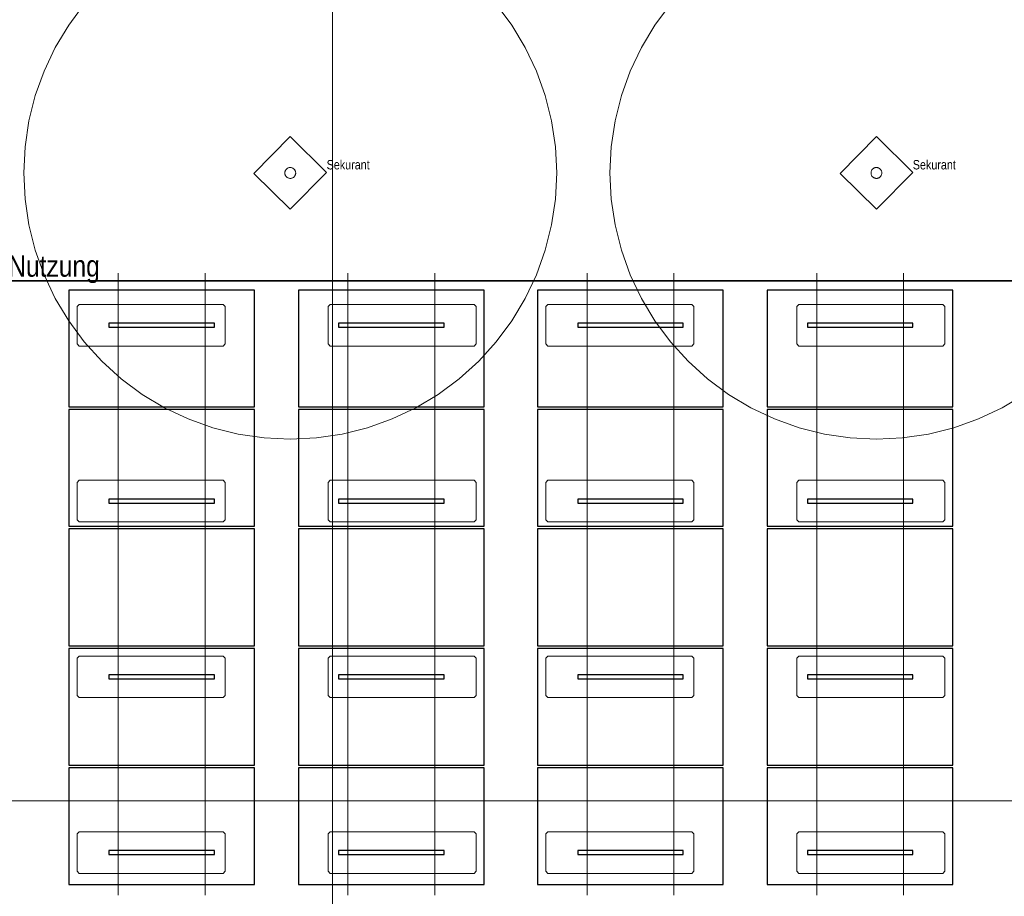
# Model space of a CAD drawing. Extents: x -620 to 300, y 62 to 1112.
# Tile 13 of 45: x -349 to -164, y 592 to 756. Entities that reach past the tile are written whole.
import ezdxf
from ezdxf.lldxf.tags import DXFTag

# ---------------------------------------------------------------- set-up
doc = ezdxf.new("R2010")
doc.units = 0
doc.layers.get('0').update_dxf_attribs({"lineweight": 13})
for name, color, linetype, lineweight in [('30 -36 Dächer- 9 Sonstiges zur KG360', 7, 'grob-A06DNCB3MF', 9), ('3_Solarbase', 7, 'Continuous', 25), ('70 -71 Achsen- 1 Gebäudeachsen', 7, 'STRICHPUNKT2-A06DNCB4MF', 18), ('E_PV_Aufstellzone', 7, 'grob', 35), ('Keine', 7, 'Continuous', 9)]:
    doc.layers.add(name, color=color, linetype=linetype, lineweight=lineweight)
doc.layers.add('E_ST_Tragsystem', color=7, linetype='Continuous', lineweight=18, true_color=0x006666)
doc.layers.add('Modules', color=7, linetype='Continuous', lineweight=25, true_color=0xffa500)
doc.styles.get("Standard").update_dxf_attribs({"font": 'ARIALN.TTF'})
tags = doc.linetypes.add('grob', pattern=[14, 3, -8, 3]).pattern_tags.tags
tags[8:9] = [DXFTag(74, 4), DXFTag(75, 0), DXFTag(340, '0'), DXFTag(46, 0.0), DXFTag(50, 0.0), DXFTag(44, 0.0), DXFTag(45, 0.0)]
tags[6:7] = [DXFTag(74, 4), DXFTag(75, 0), DXFTag(340, '0'), DXFTag(46, 0.0), DXFTag(50, 0.0), DXFTag(44, 0.0), DXFTag(45, 0.0)]
tags[4:5] = [DXFTag(74, 4), DXFTag(75, 0), DXFTag(340, '0'), DXFTag(46, 0.0), DXFTag(50, 0.0), DXFTag(44, 0.0), DXFTag(45, 0.0)]
tags = doc.linetypes.add('grob-A06DNCB3MF', pattern=[14, 3, -8, 3]).pattern_tags.tags
tags[8:9] = [DXFTag(74, 4), DXFTag(75, 0), DXFTag(340, '0'), DXFTag(46, 0.0), DXFTag(50, 0.0), DXFTag(44, 0.0), DXFTag(45, 0.0)]
tags[6:7] = [DXFTag(74, 4), DXFTag(75, 0), DXFTag(340, '0'), DXFTag(46, 0.0), DXFTag(50, 0.0), DXFTag(44, 0.0), DXFTag(45, 0.0)]
tags[4:5] = [DXFTag(74, 4), DXFTag(75, 0), DXFTag(340, '0'), DXFTag(46, 0.0), DXFTag(50, 0.0), DXFTag(44, 0.0), DXFTag(45, 0.0)]
tags = doc.linetypes.add('STRICHPUNKT2-A06DNCB4MF', pattern=[12.7, 6.35, -3.175, 0, -3.175]).pattern_tags.tags
tags[10:11] = [DXFTag(74, 4), DXFTag(75, 0), DXFTag(340, '0'), DXFTag(46, 0.0), DXFTag(50, 0.0), DXFTag(44, 0.0), DXFTag(45, 0.0)]
tags[8:9] = [DXFTag(74, 4), DXFTag(75, 0), DXFTag(340, '0'), DXFTag(46, 0.0), DXFTag(50, 0.0), DXFTag(44, 0.0), DXFTag(45, 0.0)]
tags[6:7] = [DXFTag(74, 4), DXFTag(75, 0), DXFTag(340, '0'), DXFTag(46, 0.0), DXFTag(50, 0.0), DXFTag(44, 0.0), DXFTag(45, 0.0)]
tags[4:5] = [DXFTag(74, 4), DXFTag(75, 0), DXFTag(340, '0'), DXFTag(46, 0.0), DXFTag(50, 0.0), DXFTag(44, 0.0), DXFTag(45, 0.0)]

# ---------------------------------------------------------------- blocks, each defined once
blk = doc.blocks.new('Referenz-A06DNCB5MF')
at = {"layer": '30 -36 Dächer- 9 Sonstiges zur KG360', "color": 0, "linetype": 'grob-A06DNCB3MF', "lineweight": 5, "ltscale": 0.13}
for p, q in [((-340.05, 755.13), (-337.13, 759.07)), ((-259.83, 759.07), (-256.9, 755.13)), ((-230.05, 755.13), (-227.13, 759.07)), ((-342.57, 750.92), (-340.05, 755.13)), ((-256.9, 755.13), (-254.38, 750.92)), ((-232.57, 750.92), (-230.05, 755.13)), ((-344.67, 746.49), (-342.57, 750.92)), ((-254.38, 750.92), (-252.28, 746.49)), ((-234.67, 746.49), (-232.57, 750.92)), ((-346.32, 741.87), (-344.67, 746.49)), ((-252.28, 746.49), (-250.63, 741.87)), ((-236.32, 741.87), (-234.67, 746.49)), ((-347.52, 737.11), (-346.32, 741.87)), ((-250.63, 741.87), (-249.44, 737.11)), ((-237.52, 737.11), (-236.32, 741.87)), ((-348.24, 732.25), (-347.52, 737.11)), ((-249.44, 737.11), (-248.72, 732.25)), ((-238.24, 732.25), (-237.52, 737.11)), ((-348.48, 727.35), (-348.24, 732.25)), ((-248.72, 732.25), (-248.48, 727.35)), ((-238.48, 727.35), (-238.24, 732.25)), ((-348.24, 722.45), (-348.48, 727.35)), ((-248.48, 727.35), (-248.72, 722.45)), ((-238.24, 722.45), (-238.48, 727.35)), ((-347.52, 717.6), (-348.24, 722.45)), ((-248.72, 722.45), (-249.44, 717.6)), ((-237.52, 717.6), (-238.24, 722.45)), ((-346.32, 712.84), (-347.52, 717.6)), ((-249.44, 717.6), (-250.63, 712.84)), ((-236.32, 712.84), (-237.52, 717.6)), ((-344.67, 708.22), (-346.32, 712.84)), ((-250.63, 712.84), (-252.28, 708.22)), ((-234.67, 708.22), (-236.32, 712.84)), ((-342.57, 703.78), (-344.67, 708.22)), ((-252.28, 708.22), (-254.38, 703.78)), ((-232.57, 703.78), (-234.67, 708.22)), ((-340.05, 699.57), (-342.57, 703.78)), ((-254.38, 703.78), (-256.9, 699.57)), ((-230.05, 699.57), (-232.57, 703.78)), ((-337.13, 695.63), (-340.05, 699.57)), ((-256.9, 699.57), (-259.83, 695.63)), ((-227.13, 695.63), (-230.05, 699.57)), ((-333.83, 692), (-337.13, 695.63)), ((-259.83, 695.63), (-263.12, 692)), ((-223.83, 692), (-227.13, 695.63)), ((-330.2, 688.7), (-333.83, 692)), ((-263.12, 692), (-266.76, 688.7)), ((-220.2, 688.7), (-223.83, 692)), ((-326.26, 685.78), (-330.2, 688.7)), ((-266.76, 688.7), (-270.7, 685.78)), ((-216.26, 685.78), (-220.2, 688.7)), ((-322.05, 683.26), (-326.26, 685.78)), ((-270.7, 685.78), (-274.91, 683.26)), ((-212.05, 683.26), (-216.26, 685.78)), ((-160.7, 685.78), (-164.91, 683.26)), ((-317.61, 681.16), (-322.05, 683.26)), ((-274.91, 683.26), (-279.34, 681.16)), ((-207.61, 681.16), (-212.05, 683.26)), ((-164.91, 683.26), (-169.34, 681.16)), ((-312.99, 679.51), (-317.61, 681.16)), ((-279.34, 681.16), (-283.96, 679.51)), ((-202.99, 679.51), (-207.61, 681.16)), ((-169.34, 681.16), (-173.96, 679.51)), ((-308.23, 678.31), (-312.99, 679.51)), ((-303.38, 677.59), (-308.23, 678.31)), ((-288.72, 678.31), (-293.58, 677.59)), ((-283.96, 679.51), (-288.72, 678.31)), ((-198.23, 678.31), (-202.99, 679.51)), ((-193.38, 677.59), (-198.23, 678.31)), ((-178.72, 678.31), (-183.58, 677.59)), ((-173.96, 679.51), (-178.72, 678.31)), ((-298.48, 677.35), (-303.38, 677.59)), ((-293.58, 677.59), (-298.48, 677.35)), ((-188.48, 677.35), (-193.38, 677.59)), ((-183.58, 677.59), (-188.48, 677.35))]:
    blk.add_line(p, q, dxfattribs=at)
at = {"layer": '30 -36 Dächer- 9 Sonstiges zur KG360', "color": 0, "linetype": 'grob-A06DNCB3MF', "ltscale": 0.13}
for p, q in [((-305.3, 727.27), (-298.48, 734.18)), ((-298.48, 734.18), (-291.65, 727.44)), ((-195.3, 727.27), (-188.48, 734.18)), ((-188.48, 734.18), (-181.65, 727.44)), ((-298.48, 720.53), (-305.3, 727.27)), ((-291.65, 727.44), (-298.48, 720.53)), ((-188.48, 720.53), (-195.3, 727.27)), ((-181.65, 727.44), (-188.48, 720.53))]:
    blk.add_line(p, q, dxfattribs=at)
at = {"layer": '30 -36 Dächer- 9 Sonstiges zur KG360', "color": 0, "linetype": 'Continuous', "ltscale": 0.13}
for p, q in [((-299.27, 727.99), (-299.2, 728.06)), ((-299.2, 728.06), (-299.13, 728.13)), ((-299.13, 728.13), (-299.05, 728.19)), ((-299.05, 728.19), (-298.97, 728.24)), ((-298.97, 728.24), (-298.88, 728.29)), ((-298.88, 728.29), (-298.78, 728.32)), ((-298.78, 728.32), (-298.69, 728.35)), ((-298.69, 728.35), (-298.59, 728.36)), ((-298.59, 728.36), (-298.49, 728.37)), ((-298.49, 728.37), (-298.39, 728.37)), ((-298.39, 728.37), (-298.29, 728.35)), ((-298.29, 728.35), (-298.19, 728.33)), ((-298.19, 728.33), (-298.1, 728.3)), ((-298.1, 728.3), (-298.01, 728.26)), ((-298.01, 728.26), (-297.92, 728.21)), ((-297.92, 728.21), (-297.84, 728.15)), ((-297.84, 728.15), (-297.77, 728.08)), ((-297.77, 728.08), (-297.7, 728.01)), ((-189.27, 727.99), (-189.2, 728.06)), ((-189.2, 728.06), (-189.13, 728.13)), ((-189.13, 728.13), (-189.05, 728.19)), ((-189.05, 728.19), (-188.97, 728.24)), ((-188.97, 728.24), (-188.88, 728.29)), ((-188.88, 728.29), (-188.78, 728.32)), ((-188.78, 728.32), (-188.69, 728.35)), ((-188.69, 728.35), (-188.59, 728.36)), ((-188.59, 728.36), (-188.49, 728.37)), ((-188.49, 728.37), (-188.39, 728.37)), ((-188.39, 728.37), (-188.29, 728.35)), ((-188.29, 728.35), (-188.19, 728.33)), ((-188.19, 728.33), (-188.1, 728.3)), ((-188.1, 728.3), (-188.01, 728.26)), ((-188.01, 728.26), (-187.92, 728.21)), ((-187.92, 728.21), (-187.84, 728.15)), ((-187.84, 728.15), (-187.77, 728.08)), ((-187.77, 728.08), (-187.7, 728.01)), ((-299.49, 727.44), (-299.48, 727.54)), ((-299.49, 727.34), (-299.49, 727.44)), ((-299.49, 727.24), (-299.49, 727.34)), ((-299.47, 727.14), (-299.49, 727.24)), ((-299.48, 727.54), (-299.45, 727.64)), ((-299.45, 727.05), (-299.47, 727.14)), ((-299.45, 727.64), (-299.42, 727.73)), ((-299.41, 726.95), (-299.45, 727.05)), ((-299.42, 727.73), (-299.38, 727.82)), ((-299.37, 726.86), (-299.41, 726.95)), ((-299.38, 727.82), (-299.33, 727.91)), ((-299.31, 726.78), (-299.37, 726.86)), ((-299.33, 727.91), (-299.27, 727.99)), ((-299.25, 726.7), (-299.31, 726.78)), ((-299.19, 726.63), (-299.25, 726.7)), ((-299.11, 726.56), (-299.19, 726.63)), ((-299.03, 726.5), (-299.11, 726.56)), ((-298.94, 726.45), (-299.03, 726.5)), ((-298.85, 726.41), (-298.94, 726.45)), ((-298.76, 726.38), (-298.85, 726.41)), ((-298.66, 726.35), (-298.76, 726.38)), ((-298.56, 726.34), (-298.66, 726.35)), ((-298.46, 726.34), (-298.56, 726.34)), ((-298.36, 726.34), (-298.46, 726.34)), ((-298.27, 726.36), (-298.36, 726.34)), ((-298.17, 726.38), (-298.27, 726.36)), ((-298.08, 726.42), (-298.17, 726.38)), ((-297.99, 726.46), (-298.08, 726.42)), ((-297.9, 726.52), (-297.99, 726.46)), ((-297.82, 726.58), (-297.9, 726.52)), ((-297.75, 726.64), (-297.82, 726.58)), ((-297.68, 726.72), (-297.75, 726.64)), ((-297.7, 728.01), (-297.64, 727.93)), ((-297.62, 726.8), (-297.68, 726.72)), ((-297.64, 727.93), (-297.59, 727.84)), ((-297.57, 726.89), (-297.62, 726.8)), ((-297.59, 727.84), (-297.54, 727.75)), ((-297.53, 726.98), (-297.57, 726.89)), ((-297.54, 727.75), (-297.51, 727.66)), ((-297.5, 727.07), (-297.53, 726.98)), ((-297.51, 727.66), (-297.48, 727.56)), ((-297.48, 727.17), (-297.5, 727.07)), ((-297.48, 727.56), (-297.47, 727.47)), ((-297.46, 727.27), (-297.48, 727.17)), ((-297.47, 727.47), (-297.46, 727.37)), ((-297.46, 727.37), (-297.46, 727.27)), ((-189.49, 727.44), (-189.48, 727.54)), ((-189.49, 727.34), (-189.49, 727.44)), ((-189.49, 727.24), (-189.49, 727.34)), ((-189.47, 727.14), (-189.49, 727.24)), ((-189.48, 727.54), (-189.45, 727.64)), ((-189.45, 727.05), (-189.47, 727.14)), ((-189.45, 727.64), (-189.42, 727.73)), ((-189.41, 726.95), (-189.45, 727.05)), ((-189.42, 727.73), (-189.38, 727.82)), ((-189.37, 726.86), (-189.41, 726.95)), ((-189.38, 727.82), (-189.33, 727.91)), ((-189.31, 726.78), (-189.37, 726.86)), ((-189.33, 727.91), (-189.27, 727.99)), ((-189.25, 726.7), (-189.31, 726.78)), ((-189.19, 726.63), (-189.25, 726.7)), ((-189.11, 726.56), (-189.19, 726.63)), ((-189.03, 726.5), (-189.11, 726.56)), ((-188.94, 726.45), (-189.03, 726.5)), ((-188.85, 726.41), (-188.94, 726.45)), ((-188.76, 726.38), (-188.85, 726.41)), ((-188.66, 726.35), (-188.76, 726.38)), ((-188.56, 726.34), (-188.66, 726.35)), ((-188.46, 726.34), (-188.56, 726.34)), ((-188.36, 726.34), (-188.46, 726.34)), ((-188.27, 726.36), (-188.36, 726.34)), ((-188.17, 726.38), (-188.27, 726.36)), ((-188.08, 726.42), (-188.17, 726.38)), ((-187.99, 726.46), (-188.08, 726.42)), ((-187.9, 726.52), (-187.99, 726.46)), ((-187.82, 726.58), (-187.9, 726.52)), ((-187.75, 726.64), (-187.82, 726.58)), ((-187.68, 726.72), (-187.75, 726.64)), ((-187.7, 728.01), (-187.64, 727.93)), ((-187.62, 726.8), (-187.68, 726.72)), ((-187.64, 727.93), (-187.59, 727.84)), ((-187.57, 726.89), (-187.62, 726.8)), ((-187.59, 727.84), (-187.54, 727.75)), ((-187.53, 726.98), (-187.57, 726.89)), ((-187.54, 727.75), (-187.51, 727.66)), ((-187.5, 727.07), (-187.53, 726.98)), ((-187.51, 727.66), (-187.48, 727.56)), ((-187.48, 727.17), (-187.5, 727.07)), ((-187.48, 727.56), (-187.47, 727.47)), ((-187.46, 727.27), (-187.48, 727.17)), ((-187.47, 727.47), (-187.46, 727.37)), ((-187.46, 727.37), (-187.46, 727.27))]:
    blk.add_line(p, q, dxfattribs=at)
at = {"layer": '70 -71 Achsen- 1 Gebäudeachsen', "color": 0, "linetype": 'STRICHPUNKT2-A06DNCB4MF', "ltscale": 0.18}
for p, q in [((-290.58, 1084.39), (-290.58, 84.95)), ((-538.63, 609.45), (76.59, 609.45))]:
    blk.add_line(p, q, dxfattribs=at)
at = {"layer": '30 -36 Dächer- 9 Sonstiges zur KG360', "color": 0, "linetype": 'grob-A06DNCB3MF', "ltscale": 0.13, "char_height": 1.7621, "attachment_point": 1}
for insert in [(-291.65, 729.78), (-181.65, 729.78)]:
    blk.add_mtext('{\\fArial Narrow;Sekurant}', dxfattribs=dict(at, insert=insert))
at = {"layer": 'Keine', "color": 0, "linetype": 'Continuous', "ltscale": 0.13, "insert": (-394.48, 711.9), "char_height": 4.0275, "attachment_point": 1}
blk.add_mtext('{\\fArial Narrow;Aufstellfläche für PV-Nutzung}', dxfattribs=at)
blk = doc.blocks.new('Blockreferenz-A06DNCC5MF')
at = {"layer": '3_Solarbase', "color": 0}
for p, q in [((-312.7, 699.13), (-332.5, 699.13)), ((-332.5, 699.13), (-332.5, 698.37)), ((-312.7, 698.37), (-312.7, 699.13)), ((-332.5, 698.37), (-312.7, 698.37))]:
    blk.add_line(p, q, dxfattribs=at)
blk = doc.blocks.new('Blockreferenz-A06DNCC7MF')
at = {"layer": '3_Solarbase', "color": 0}
for p, q in [((-269.6, 600.13), (-289.4, 600.13)), ((-289.4, 600.13), (-289.4, 599.37)), ((-289.4, 599.37), (-269.6, 599.37)), ((-269.6, 599.37), (-269.6, 600.13))]:
    blk.add_line(p, q, dxfattribs=at)
blk = doc.blocks.new('Blockreferenz-A06DNCC9MF')
at = {"layer": 'Modules'}
for p, q in [((-174.11, 638.09), (-208.97, 638.09)), ((-208.97, 638.09), (-208.97, 616.17)), ((-174.11, 616.17), (-174.11, 638.09)), ((-208.97, 616.17), (-174.11, 616.17))]:
    blk.add_line(p, q, dxfattribs=at)
blk = doc.blocks.new('Blockreferenz-A06DNCCBMF')
at = {"color": 96, "lineweight": -2, "true_color": 0x008000}
for p, q in [((-203.43, 702.25), (-203.03, 702.65)), ((-203.43, 695.25), (-203.43, 702.25)), ((-203.03, 702.65), (-176.03, 702.65)), ((-176.03, 702.65), (-175.63, 702.25)), ((-175.63, 702.25), (-175.63, 695.25)), ((-203.03, 694.85), (-203.43, 695.25)), ((-176.03, 694.85), (-203.03, 694.85)), ((-175.63, 695.25), (-176.03, 694.85))]:
    blk.add_line(p, q, dxfattribs=at)
blk = doc.blocks.new('Blockreferenz-A06DNCCHMF')
at = {"color": 96, "lineweight": -2, "true_color": 0x008000}
for p, q in [((-250.53, 636.25), (-250.13, 636.65)), ((-250.53, 629.25), (-250.53, 636.25)), ((-250.13, 636.65), (-223.13, 636.65)), ((-223.13, 636.65), (-222.73, 636.25)), ((-222.73, 636.25), (-222.73, 629.25)), ((-250.13, 628.85), (-250.53, 629.25)), ((-223.13, 628.85), (-250.13, 628.85)), ((-222.73, 629.25), (-223.13, 628.85))]:
    blk.add_line(p, q, dxfattribs=at)
blk = doc.blocks.new('Blockreferenz-A06DNCCJMF')
at = {"layer": 'Modules'}
for p, q in [((-217.21, 615.67), (-252.07, 615.67)), ((-252.07, 615.67), (-252.07, 593.75)), ((-217.21, 593.75), (-217.21, 615.67)), ((-252.07, 593.75), (-217.21, 593.75))]:
    blk.add_line(p, q, dxfattribs=at)
blk = doc.blocks.new('Blockreferenz-A06DNCCNMF')
at = {"layer": '3_Solarbase', "color": 0}
for p, q in [((-181.64, 600.13), (-201.44, 600.13)), ((-201.44, 600.13), (-201.44, 599.37)), ((-201.44, 599.37), (-181.64, 599.37)), ((-181.64, 599.37), (-181.64, 600.13))]:
    blk.add_line(p, q, dxfattribs=at)
blk = doc.blocks.new('Blockreferenz-A06DNCCPMF')
at = {"layer": 'Modules'}
for p, q in [((-262.07, 682.93), (-296.93, 682.93)), ((-296.93, 682.93), (-296.93, 661.01)), ((-262.07, 661.01), (-262.07, 682.93)), ((-296.93, 661.01), (-262.07, 661.01))]:
    blk.add_line(p, q, dxfattribs=at)
blk = doc.blocks.new('Blockreferenz-A06DNCCVMF')
at = {"layer": '3_Solarbase', "color": 0}
for p, q in [((-269.6, 600.13), (-289.4, 600.13)), ((-289.4, 600.13), (-289.4, 599.37)), ((-289.4, 599.37), (-269.6, 599.37)), ((-269.6, 599.37), (-269.6, 600.13))]:
    blk.add_line(p, q, dxfattribs=at)
blk = doc.blocks.new('Blockreferenz-A06DNCCXMF')
at = {"layer": '3_Solarbase', "color": 0}
for p, q in [((-269.6, 633.13), (-289.4, 633.13)), ((-289.4, 633.13), (-289.4, 632.37)), ((-289.4, 632.37), (-269.6, 632.37)), ((-269.6, 632.37), (-269.6, 633.13))]:
    blk.add_line(p, q, dxfattribs=at)
blk = doc.blocks.new('Blockreferenz-A06DNCCZMF')
at = {"layer": 'Modules'}
for p, q in [((-217.21, 638.09), (-252.07, 638.09)), ((-252.07, 638.09), (-252.07, 616.17)), ((-217.21, 616.17), (-217.21, 638.09)), ((-252.07, 616.17), (-217.21, 616.17))]:
    blk.add_line(p, q, dxfattribs=at)
blk = doc.blocks.new('Blockreferenz-A06DNCD9MF')
at = {"layer": 'Modules'}
for p, q in [((-305.17, 660.51), (-340.03, 660.51)), ((-340.03, 660.51), (-340.03, 638.59)), ((-305.17, 638.59), (-305.17, 660.51)), ((-340.03, 638.59), (-305.17, 638.59))]:
    blk.add_line(p, q, dxfattribs=at)
blk = doc.blocks.new('Blockreferenz-A06DNCDBMF')
at = {"color": 96, "lineweight": -2, "true_color": 0x008000}
for p, q in [((-250.53, 702.25), (-250.13, 702.65)), ((-250.53, 695.25), (-250.53, 702.25)), ((-250.13, 702.65), (-223.13, 702.65)), ((-223.13, 702.65), (-222.73, 702.25)), ((-222.73, 702.25), (-222.73, 695.25)), ((-250.13, 694.85), (-250.53, 695.25)), ((-223.13, 694.85), (-250.13, 694.85)), ((-222.73, 695.25), (-223.13, 694.85))]:
    blk.add_line(p, q, dxfattribs=at)
blk = doc.blocks.new('Blockreferenz-A06DNCDFMF')
at = {"layer": '3_Solarbase', "color": 0}
for p, q in [((-181.64, 633.13), (-201.44, 633.13)), ((-201.44, 633.13), (-201.44, 632.37)), ((-201.44, 632.37), (-181.64, 632.37)), ((-181.64, 632.37), (-181.64, 633.13))]:
    blk.add_line(p, q, dxfattribs=at)
blk = doc.blocks.new('Blockreferenz-A06DNCDHMF')
at = {"layer": 'Modules'}
for p, q in [((-262.07, 615.67), (-296.93, 615.67)), ((-296.93, 615.67), (-296.93, 593.75)), ((-262.07, 593.75), (-262.07, 615.67)), ((-296.93, 593.75), (-262.07, 593.75))]:
    blk.add_line(p, q, dxfattribs=at)
blk = doc.blocks.new('Blockreferenz-A06DNCDJMF')
at = {"color": 96, "lineweight": -2, "true_color": 0x008000}
for p, q in [((-338.49, 636.25), (-338.09, 636.65)), ((-338.49, 629.25), (-338.49, 636.25)), ((-338.09, 636.65), (-311.09, 636.65)), ((-311.09, 636.65), (-310.69, 636.25)), ((-310.69, 636.25), (-310.69, 629.25)), ((-338.09, 628.85), (-338.49, 629.25)), ((-311.09, 628.85), (-338.09, 628.85)), ((-310.69, 629.25), (-311.09, 628.85))]:
    blk.add_line(p, q, dxfattribs=at)
blk = doc.blocks.new('Blockreferenz-A06DNCDLMF')
at = {"layer": '3_Solarbase', "color": 0}
for p, q in [((-181.64, 666.13), (-201.44, 666.13)), ((-201.44, 666.13), (-201.44, 665.37)), ((-201.44, 665.37), (-181.64, 665.37)), ((-181.64, 665.37), (-181.64, 666.13))]:
    blk.add_line(p, q, dxfattribs=at)
blk = doc.blocks.new('Blockreferenz-A06DNCDNMF')
at = {"layer": '3_Solarbase', "color": 0}
for p, q in [((-269.6, 633.13), (-289.4, 633.13)), ((-289.4, 633.13), (-289.4, 632.37)), ((-289.4, 632.37), (-269.6, 632.37)), ((-269.6, 632.37), (-269.6, 633.13))]:
    blk.add_line(p, q, dxfattribs=at)
blk = doc.blocks.new('Blockreferenz-A06DNCDPMF')
at = {"layer": '3_Solarbase', "color": 0}
for p, q in [((-269.6, 666.13), (-289.4, 666.13)), ((-289.4, 666.13), (-289.4, 665.37)), ((-289.4, 665.37), (-269.6, 665.37)), ((-269.6, 665.37), (-269.6, 666.13))]:
    blk.add_line(p, q, dxfattribs=at)
blk = doc.blocks.new('Blockreferenz-A06DNCDZMF')
at = {"layer": '3_Solarbase', "color": 0}
for p, q in [((-224.74, 666.13), (-244.54, 666.13)), ((-244.54, 666.13), (-244.54, 665.37)), ((-244.54, 665.37), (-224.74, 665.37)), ((-224.74, 665.37), (-224.74, 666.13))]:
    blk.add_line(p, q, dxfattribs=at)
blk = doc.blocks.new('Blockreferenz-A06DNCE1MF')
at = {"color": 96, "lineweight": -2, "true_color": 0x008000}
for p, q in [((-291.39, 702.25), (-290.99, 702.65)), ((-291.39, 695.25), (-291.39, 702.25)), ((-290.99, 702.65), (-263.99, 702.65)), ((-263.99, 702.65), (-263.59, 702.25)), ((-263.59, 702.25), (-263.59, 695.25)), ((-290.99, 694.85), (-291.39, 695.25)), ((-263.99, 694.85), (-290.99, 694.85)), ((-263.59, 695.25), (-263.99, 694.85))]:
    blk.add_line(p, q, dxfattribs=at)
blk = doc.blocks.new('Blockreferenz-A06DNCE3MF')
at = {"layer": 'Modules'}
for p, q in [((-262.07, 660.51), (-296.93, 660.51)), ((-296.93, 660.51), (-296.93, 638.59)), ((-262.07, 638.59), (-262.07, 660.51)), ((-296.93, 638.59), (-262.07, 638.59))]:
    blk.add_line(p, q, dxfattribs=at)
blk = doc.blocks.new('Blockreferenz-A06DNCEBMF')
at = {"color": 96, "lineweight": -2, "true_color": 0x008000}
for p, q in [((-291.39, 636.25), (-290.99, 636.65)), ((-291.39, 629.25), (-291.39, 636.25)), ((-290.99, 636.65), (-263.99, 636.65)), ((-263.99, 636.65), (-263.59, 636.25)), ((-263.59, 636.25), (-263.59, 629.25)), ((-290.99, 628.85), (-291.39, 629.25)), ((-263.99, 628.85), (-290.99, 628.85)), ((-263.59, 629.25), (-263.99, 628.85))]:
    blk.add_line(p, q, dxfattribs=at)
blk = doc.blocks.new('Blockreferenz-A06DNCEDMF')
at = {"layer": '3_Solarbase', "color": 0}
for p, q in [((-181.64, 600.13), (-201.44, 600.13)), ((-201.44, 600.13), (-201.44, 599.37)), ((-201.44, 599.37), (-181.64, 599.37)), ((-181.64, 599.37), (-181.64, 600.13))]:
    blk.add_line(p, q, dxfattribs=at)
blk = doc.blocks.new('Blockreferenz-A06DNCEFMF')
at = {"layer": '3_Solarbase', "color": 0}
for p, q in [((-269.6, 666.13), (-289.4, 666.13)), ((-289.4, 666.13), (-289.4, 665.37)), ((-289.4, 665.37), (-269.6, 665.37)), ((-269.6, 665.37), (-269.6, 666.13))]:
    blk.add_line(p, q, dxfattribs=at)
blk = doc.blocks.new('Blockreferenz-A06DNCEHMF')
at = {"layer": '3_Solarbase', "color": 0}
for p, q in [((-269.6, 699.13), (-289.4, 699.13)), ((-289.4, 699.13), (-289.4, 698.37)), ((-269.6, 698.37), (-269.6, 699.13)), ((-289.4, 698.37), (-269.6, 698.37))]:
    blk.add_line(p, q, dxfattribs=at)
blk = doc.blocks.new('Blockreferenz-A06DNCEJMF')
at = {"layer": 'Modules'}
for p, q in [((-174.11, 660.51), (-208.97, 660.51)), ((-208.97, 660.51), (-208.97, 638.59)), ((-174.11, 638.59), (-174.11, 660.51)), ((-208.97, 638.59), (-174.11, 638.59))]:
    blk.add_line(p, q, dxfattribs=at)
blk = doc.blocks.new('Blockreferenz-A06DNCEPMF')
at = {"layer": '3_Solarbase', "color": 0}
for p, q in [((-181.64, 633.13), (-201.44, 633.13)), ((-201.44, 633.13), (-201.44, 632.37)), ((-201.44, 632.37), (-181.64, 632.37)), ((-181.64, 632.37), (-181.64, 633.13))]:
    blk.add_line(p, q, dxfattribs=at)
blk = doc.blocks.new('Blockreferenz-A06DNCERMF')
at = {"color": 96, "lineweight": -2, "true_color": 0x008000}
for p, q in [((-250.53, 669.25), (-250.13, 669.65)), ((-250.53, 662.25), (-250.53, 669.25)), ((-250.13, 669.65), (-223.13, 669.65)), ((-223.13, 669.65), (-222.73, 669.25)), ((-222.73, 669.25), (-222.73, 662.25)), ((-250.13, 661.85), (-250.53, 662.25)), ((-223.13, 661.85), (-250.13, 661.85)), ((-222.73, 662.25), (-223.13, 661.85))]:
    blk.add_line(p, q, dxfattribs=at)
blk = doc.blocks.new('Blockreferenz-A06DNCEVMF')
at = {"layer": 'Modules'}
for p, q in [((-305.17, 705.35), (-340.03, 705.35)), ((-340.03, 705.35), (-340.03, 683.43)), ((-305.17, 683.43), (-305.17, 705.35)), ((-340.03, 683.43), (-305.17, 683.43))]:
    blk.add_line(p, q, dxfattribs=at)
blk = doc.blocks.new('Blockreferenz-A06DNCEZMF')
at = {"color": 96, "lineweight": -2, "true_color": 0x008000}
for p, q in [((-291.39, 669.25), (-290.99, 669.65)), ((-291.39, 662.25), (-291.39, 669.25)), ((-290.99, 669.65), (-263.99, 669.65)), ((-263.99, 669.65), (-263.59, 669.25)), ((-263.59, 669.25), (-263.59, 662.25)), ((-290.99, 661.85), (-291.39, 662.25)), ((-263.99, 661.85), (-290.99, 661.85)), ((-263.59, 662.25), (-263.99, 661.85))]:
    blk.add_line(p, q, dxfattribs=at)
blk = doc.blocks.new('Blockreferenz-A06DNCF3MF')
at = {"layer": '3_Solarbase', "color": 0}
for p, q in [((-269.6, 699.13), (-289.4, 699.13)), ((-289.4, 699.13), (-289.4, 698.37)), ((-269.6, 698.37), (-269.6, 699.13)), ((-289.4, 698.37), (-269.6, 698.37))]:
    blk.add_line(p, q, dxfattribs=at)
blk = doc.blocks.new('Blockreferenz-A06DNCF5MF')
at = {"layer": '3_Solarbase', "color": 0}
for p, q in [((-224.74, 600.13), (-244.54, 600.13)), ((-244.54, 600.13), (-244.54, 599.37)), ((-244.54, 599.37), (-224.74, 599.37)), ((-224.74, 599.37), (-224.74, 600.13))]:
    blk.add_line(p, q, dxfattribs=at)
blk = doc.blocks.new('Blockreferenz-A06DNCF7MF')
at = {"layer": 'Modules'}
for p, q in [((-174.11, 705.35), (-208.97, 705.35)), ((-208.97, 705.35), (-208.97, 683.43)), ((-174.11, 683.43), (-174.11, 705.35)), ((-208.97, 683.43), (-174.11, 683.43))]:
    blk.add_line(p, q, dxfattribs=at)
blk = doc.blocks.new('Blockreferenz-A06DNCFBMF')
at = {"layer": '3_Solarbase', "color": 0}
for p, q in [((-312.7, 600.13), (-332.5, 600.13)), ((-332.5, 600.13), (-332.5, 599.37)), ((-332.5, 599.37), (-312.7, 599.37)), ((-312.7, 599.37), (-312.7, 600.13))]:
    blk.add_line(p, q, dxfattribs=at)
blk = doc.blocks.new('Blockreferenz-A06DNCFDMF')
at = {"layer": 'Modules'}
for p, q in [((-305.17, 638.09), (-340.03, 638.09)), ((-340.03, 638.09), (-340.03, 616.17)), ((-305.17, 616.17), (-305.17, 638.09)), ((-340.03, 616.17), (-305.17, 616.17))]:
    blk.add_line(p, q, dxfattribs=at)
blk = doc.blocks.new('Blockreferenz-A06DNCFFMF')
at = {"color": 96, "lineweight": -2, "true_color": 0x008000}
for p, q in [((-203.43, 603.25), (-203.03, 603.65)), ((-203.43, 596.25), (-203.43, 603.25)), ((-203.03, 603.65), (-176.03, 603.65)), ((-176.03, 603.65), (-175.63, 603.25)), ((-175.63, 603.25), (-175.63, 596.25)), ((-203.03, 595.85), (-203.43, 596.25)), ((-176.03, 595.85), (-203.03, 595.85)), ((-175.63, 596.25), (-176.03, 595.85))]:
    blk.add_line(p, q, dxfattribs=at)
blk = doc.blocks.new('Blockreferenz-A06DNCFJMF')
at = {"color": 96, "lineweight": -2, "true_color": 0x008000}
for p, q in [((-338.49, 669.25), (-338.09, 669.65)), ((-338.49, 662.25), (-338.49, 669.25)), ((-338.09, 669.65), (-311.09, 669.65)), ((-311.09, 669.65), (-310.69, 669.25)), ((-310.69, 669.25), (-310.69, 662.25)), ((-338.09, 661.85), (-338.49, 662.25)), ((-311.09, 661.85), (-338.09, 661.85)), ((-310.69, 662.25), (-311.09, 661.85))]:
    blk.add_line(p, q, dxfattribs=at)
blk = doc.blocks.new('Blockreferenz-A06DNCFLMF')
at = {"layer": 'Modules'}
for p, q in [((-262.07, 638.09), (-296.93, 638.09)), ((-296.93, 638.09), (-296.93, 616.17)), ((-262.07, 616.17), (-262.07, 638.09)), ((-296.93, 616.17), (-262.07, 616.17))]:
    blk.add_line(p, q, dxfattribs=at)
blk = doc.blocks.new('Blockreferenz-A06DNCFNMF')
at = {"color": 96, "lineweight": -2, "true_color": 0x008000}
for p, q in [((-338.49, 702.25), (-338.09, 702.65)), ((-338.49, 695.25), (-338.49, 702.25)), ((-338.09, 702.65), (-311.09, 702.65)), ((-311.09, 702.65), (-310.69, 702.25)), ((-310.69, 702.25), (-310.69, 695.25)), ((-338.09, 694.85), (-338.49, 695.25)), ((-311.09, 694.85), (-338.09, 694.85)), ((-310.69, 695.25), (-311.09, 694.85))]:
    blk.add_line(p, q, dxfattribs=at)
blk = doc.blocks.new('Blockreferenz-A06DNCFPMF')
at = {"layer": 'Modules'}
for p, q in [((-305.17, 615.67), (-340.03, 615.67)), ((-340.03, 615.67), (-340.03, 593.75)), ((-305.17, 593.75), (-305.17, 615.67)), ((-340.03, 593.75), (-305.17, 593.75))]:
    blk.add_line(p, q, dxfattribs=at)
blk = doc.blocks.new('Blockreferenz-A06DNCFRMF')
at = {"layer": '3_Solarbase', "color": 0}
for p, q in [((-224.74, 600.13), (-244.54, 600.13)), ((-244.54, 600.13), (-244.54, 599.37)), ((-244.54, 599.37), (-224.74, 599.37)), ((-224.74, 599.37), (-224.74, 600.13))]:
    blk.add_line(p, q, dxfattribs=at)
blk = doc.blocks.new('Blockreferenz-A06DNCFTMF')
at = {"layer": '3_Solarbase', "color": 0}
for p, q in [((-224.74, 633.13), (-244.54, 633.13)), ((-244.54, 633.13), (-244.54, 632.37)), ((-244.54, 632.37), (-224.74, 632.37)), ((-224.74, 632.37), (-224.74, 633.13))]:
    blk.add_line(p, q, dxfattribs=at)
blk = doc.blocks.new('Blockreferenz-A06DNCFXMF')
at = {"layer": '3_Solarbase', "color": 0}
for p, q in [((-312.7, 600.13), (-332.5, 600.13)), ((-332.5, 600.13), (-332.5, 599.37)), ((-332.5, 599.37), (-312.7, 599.37)), ((-312.7, 599.37), (-312.7, 600.13))]:
    blk.add_line(p, q, dxfattribs=at)
blk = doc.blocks.new('Blockreferenz-A06DNCFZMF')
at = {"layer": '3_Solarbase', "color": 0}
for p, q in [((-312.7, 633.13), (-332.5, 633.13)), ((-332.5, 633.13), (-332.5, 632.37)), ((-332.5, 632.37), (-312.7, 632.37)), ((-312.7, 632.37), (-312.7, 633.13))]:
    blk.add_line(p, q, dxfattribs=at)
blk = doc.blocks.new('Blockreferenz-A06DNCG5MF')
at = {"color": 96, "lineweight": -2, "true_color": 0x008000}
for p, q in [((-203.43, 636.25), (-203.03, 636.65)), ((-203.43, 629.25), (-203.43, 636.25)), ((-203.03, 636.65), (-176.03, 636.65)), ((-176.03, 636.65), (-175.63, 636.25)), ((-175.63, 636.25), (-175.63, 629.25)), ((-203.03, 628.85), (-203.43, 629.25)), ((-176.03, 628.85), (-203.03, 628.85)), ((-175.63, 629.25), (-176.03, 628.85))]:
    blk.add_line(p, q, dxfattribs=at)
blk = doc.blocks.new('Blockreferenz-A06DNCG7MF')
at = {"layer": '3_Solarbase', "color": 0}
for p, q in [((-224.74, 699.13), (-244.54, 699.13)), ((-244.54, 699.13), (-244.54, 698.37)), ((-224.74, 698.37), (-224.74, 699.13)), ((-244.54, 698.37), (-224.74, 698.37))]:
    blk.add_line(p, q, dxfattribs=at)
blk = doc.blocks.new('Blockreferenz-A06DNCGBMF')
at = {"color": 96, "lineweight": -2, "true_color": 0x008000}
for p, q in [((-291.39, 603.25), (-290.99, 603.65)), ((-291.39, 596.25), (-291.39, 603.25)), ((-290.99, 603.65), (-263.99, 603.65)), ((-263.99, 603.65), (-263.59, 603.25)), ((-263.59, 603.25), (-263.59, 596.25)), ((-290.99, 595.85), (-291.39, 596.25)), ((-263.99, 595.85), (-290.99, 595.85)), ((-263.59, 596.25), (-263.99, 595.85))]:
    blk.add_line(p, q, dxfattribs=at)
blk = doc.blocks.new('Blockreferenz-A06DNCGDMF')
at = {"layer": '3_Solarbase', "color": 0}
for p, q in [((-224.74, 633.13), (-244.54, 633.13)), ((-244.54, 633.13), (-244.54, 632.37)), ((-244.54, 632.37), (-224.74, 632.37)), ((-224.74, 632.37), (-224.74, 633.13))]:
    blk.add_line(p, q, dxfattribs=at)
blk = doc.blocks.new('Blockreferenz-A06DNCGFMF')
at = {"layer": 'Modules'}
for p, q in [((-305.17, 682.93), (-340.03, 682.93)), ((-340.03, 682.93), (-340.03, 661.01)), ((-305.17, 661.01), (-305.17, 682.93)), ((-340.03, 661.01), (-305.17, 661.01))]:
    blk.add_line(p, q, dxfattribs=at)
blk = doc.blocks.new('Blockreferenz-A06DNCGJMF')
at = {"layer": 'Modules'}
for p, q in [((-174.11, 615.67), (-208.97, 615.67)), ((-208.97, 615.67), (-208.97, 593.75)), ((-174.11, 593.75), (-174.11, 615.67)), ((-208.97, 593.75), (-174.11, 593.75))]:
    blk.add_line(p, q, dxfattribs=at)
blk = doc.blocks.new('Blockreferenz-A06DNCGLMF')
at = {"layer": '3_Solarbase', "color": 0}
for p, q in [((-312.7, 633.13), (-332.5, 633.13)), ((-332.5, 633.13), (-332.5, 632.37)), ((-332.5, 632.37), (-312.7, 632.37)), ((-312.7, 632.37), (-312.7, 633.13))]:
    blk.add_line(p, q, dxfattribs=at)
blk = doc.blocks.new('Blockreferenz-A06DNCGNMF')
at = {"layer": '3_Solarbase', "color": 0}
for p, q in [((-312.7, 666.13), (-332.5, 666.13)), ((-332.5, 666.13), (-332.5, 665.37)), ((-332.5, 665.37), (-312.7, 665.37)), ((-312.7, 665.37), (-312.7, 666.13))]:
    blk.add_line(p, q, dxfattribs=at)
blk = doc.blocks.new('Blockreferenz-A06DNCGPMF')
at = {"layer": '3_Solarbase', "color": 0}
for p, q in [((-181.64, 699.13), (-201.44, 699.13)), ((-201.44, 699.13), (-201.44, 698.37)), ((-181.64, 698.37), (-181.64, 699.13)), ((-201.44, 698.37), (-181.64, 698.37))]:
    blk.add_line(p, q, dxfattribs=at)
blk = doc.blocks.new('Blockreferenz-A06DNCGRMF')
at = {"layer": 'Modules'}
for p, q in [((-217.21, 705.35), (-252.07, 705.35)), ((-252.07, 705.35), (-252.07, 683.43)), ((-217.21, 683.43), (-217.21, 705.35)), ((-252.07, 683.43), (-217.21, 683.43))]:
    blk.add_line(p, q, dxfattribs=at)
blk = doc.blocks.new('Blockreferenz-A06DNCGTMF')
at = {"color": 96, "lineweight": -2, "true_color": 0x008000}
for p, q in [((-338.49, 603.25), (-338.09, 603.65)), ((-338.49, 596.25), (-338.49, 603.25)), ((-338.09, 603.65), (-311.09, 603.65)), ((-311.09, 603.65), (-310.69, 603.25)), ((-310.69, 603.25), (-310.69, 596.25)), ((-338.09, 595.85), (-338.49, 596.25)), ((-311.09, 595.85), (-338.09, 595.85)), ((-310.69, 596.25), (-311.09, 595.85))]:
    blk.add_line(p, q, dxfattribs=at)
blk = doc.blocks.new('Blockreferenz-A06DNCGXMF')
at = {"layer": 'Modules'}
for p, q in [((-217.21, 660.51), (-252.07, 660.51)), ((-252.07, 660.51), (-252.07, 638.59)), ((-217.21, 638.59), (-217.21, 660.51)), ((-252.07, 638.59), (-217.21, 638.59))]:
    blk.add_line(p, q, dxfattribs=at)
blk = doc.blocks.new('Blockreferenz-A06DNCH3MF')
at = {"layer": '3_Solarbase', "color": 0}
for p, q in [((-224.74, 666.13), (-244.54, 666.13)), ((-244.54, 666.13), (-244.54, 665.37)), ((-244.54, 665.37), (-224.74, 665.37)), ((-224.74, 665.37), (-224.74, 666.13))]:
    blk.add_line(p, q, dxfattribs=at)
blk = doc.blocks.new('Blockreferenz-A06DNCH5MF')
at = {"layer": '3_Solarbase', "color": 0}
for p, q in [((-181.64, 666.13), (-201.44, 666.13)), ((-201.44, 666.13), (-201.44, 665.37)), ((-201.44, 665.37), (-181.64, 665.37)), ((-181.64, 665.37), (-181.64, 666.13))]:
    blk.add_line(p, q, dxfattribs=at)
blk = doc.blocks.new('Blockreferenz-A06DNCH7MF')
at = {"layer": '3_Solarbase', "color": 0}
for p, q in [((-181.64, 699.13), (-201.44, 699.13)), ((-201.44, 699.13), (-201.44, 698.37)), ((-181.64, 698.37), (-181.64, 699.13)), ((-201.44, 698.37), (-181.64, 698.37))]:
    blk.add_line(p, q, dxfattribs=at)
blk = doc.blocks.new('Blockreferenz-A06DNCH9MF')
at = {"layer": '3_Solarbase', "color": 0}
for p, q in [((-312.7, 666.13), (-332.5, 666.13)), ((-332.5, 666.13), (-332.5, 665.37)), ((-332.5, 665.37), (-312.7, 665.37)), ((-312.7, 665.37), (-312.7, 666.13))]:
    blk.add_line(p, q, dxfattribs=at)
blk = doc.blocks.new('Blockreferenz-A06DNCHBMF')
at = {"layer": '3_Solarbase', "color": 0}
for p, q in [((-312.7, 699.13), (-332.5, 699.13)), ((-332.5, 699.13), (-332.5, 698.37)), ((-312.7, 698.37), (-312.7, 699.13)), ((-332.5, 698.37), (-312.7, 698.37))]:
    blk.add_line(p, q, dxfattribs=at)
blk = doc.blocks.new('Blockreferenz-A06DNCHDMF')
at = {"layer": 'Modules'}
for p, q in [((-174.11, 682.93), (-208.97, 682.93)), ((-208.97, 682.93), (-208.97, 661.01)), ((-174.11, 661.01), (-174.11, 682.93)), ((-208.97, 661.01), (-174.11, 661.01))]:
    blk.add_line(p, q, dxfattribs=at)
blk = doc.blocks.new('Blockreferenz-A06DNCHFMF')
at = {"color": 96, "lineweight": -2, "true_color": 0x008000}
for p, q in [((-203.43, 669.25), (-203.03, 669.65)), ((-203.43, 662.25), (-203.43, 669.25)), ((-203.03, 669.65), (-176.03, 669.65)), ((-176.03, 669.65), (-175.63, 669.25)), ((-175.63, 669.25), (-175.63, 662.25)), ((-203.03, 661.85), (-203.43, 662.25)), ((-176.03, 661.85), (-203.03, 661.85)), ((-175.63, 662.25), (-176.03, 661.85))]:
    blk.add_line(p, q, dxfattribs=at)
blk = doc.blocks.new('Blockreferenz-A06DNCHHMF')
at = {"layer": 'Modules'}
for p, q in [((-217.21, 682.93), (-252.07, 682.93)), ((-252.07, 682.93), (-252.07, 661.01)), ((-217.21, 661.01), (-217.21, 682.93)), ((-252.07, 661.01), (-217.21, 661.01))]:
    blk.add_line(p, q, dxfattribs=at)
blk = doc.blocks.new('Blockreferenz-A06DNCHJMF')
at = {"color": 96, "lineweight": -2, "true_color": 0x008000}
for p, q in [((-250.53, 603.25), (-250.13, 603.65)), ((-250.53, 596.25), (-250.53, 603.25)), ((-250.13, 603.65), (-223.13, 603.65)), ((-223.13, 603.65), (-222.73, 603.25)), ((-222.73, 603.25), (-222.73, 596.25)), ((-250.13, 595.85), (-250.53, 596.25)), ((-223.13, 595.85), (-250.13, 595.85)), ((-222.73, 596.25), (-223.13, 595.85))]:
    blk.add_line(p, q, dxfattribs=at)
blk = doc.blocks.new('Blockreferenz-A06DNCHLMF')
at = {"layer": 'Modules'}
for p, q in [((-262.07, 705.35), (-296.93, 705.35)), ((-296.93, 705.35), (-296.93, 683.43)), ((-262.07, 683.43), (-262.07, 705.35)), ((-296.93, 683.43), (-262.07, 683.43))]:
    blk.add_line(p, q, dxfattribs=at)
blk = doc.blocks.new('Blockreferenz-A06DNCHNMF')
at = {"layer": '3_Solarbase', "color": 0}
for p, q in [((-224.74, 699.13), (-244.54, 699.13)), ((-244.54, 699.13), (-244.54, 698.37)), ((-224.74, 698.37), (-224.74, 699.13)), ((-244.54, 698.37), (-224.74, 698.37))]:
    blk.add_line(p, q, dxfattribs=at)
blk = doc.blocks.new('Polygon-A06DNCU9MF')
at = {"color": 0, "linetype": 'ByBlock', "lineweight": -2, "ltscale": 0.7}
blk.add_line((-386.96, 707.08), (-56.96, 707.08), dxfattribs=at)

msp = doc.modelspace()

# ---------------------------------------------------------------- linework, layer by layer
at = {"layer": 'E_ST_Tragsystem', "color": 1, "ltscale": 0.18, "true_color": 0xff0000}
for p, q in [((-330.75, 612.55), (-330.75, 708.55)), ((-314.44, 612.55), (-314.44, 708.55)), ((-287.65, 612.55), (-287.65, 708.55)), ((-271.34, 612.55), (-271.34, 708.55)), ((-242.79, 612.55), (-242.79, 708.55)), ((-226.48, 612.55), (-226.48, 708.55)), ((-199.69, 612.55), (-199.69, 708.55)), ((-183.38, 612.55), (-183.38, 708.55)), ((-330.75, 591.75), (-330.75, 687.75)), ((-314.44, 591.75), (-314.44, 687.75)), ((-287.65, 591.75), (-287.65, 687.75)), ((-271.34, 591.75), (-271.34, 687.75)), ((-242.79, 591.75), (-242.79, 687.75)), ((-226.48, 591.75), (-226.48, 687.75)), ((-199.69, 591.75), (-199.69, 687.75)), ((-183.38, 591.75), (-183.38, 687.75))]:
    msp.add_line(p, q, dxfattribs=at)

# ---------------------------------------------------------------- block references
at = {"color": 8, "lineweight": 13, "ltscale": 0.13, "true_color": 0x808080}
msp.add_blockref('Referenz-A06DNCB5MF', (0, 0), dxfattribs=at)
at = {"layer": 'E_PV_Aufstellzone', "ltscale": 0.7}
msp.add_blockref('Polygon-A06DNCU9MF', (0, 0), dxfattribs=at)
at = {"layer": 'E_ST_Tragsystem', "color": 7, "ltscale": 0.18, "true_color": 0xffffff}
for name in ['Blockreferenz-A06DNCEVMF', 'Blockreferenz-A06DNCHLMF', 'Blockreferenz-A06DNCGRMF', 'Blockreferenz-A06DNCF7MF', 'Blockreferenz-A06DNCGFMF', 'Blockreferenz-A06DNCCPMF', 'Blockreferenz-A06DNCHHMF', 'Blockreferenz-A06DNCHDMF', 'Blockreferenz-A06DNCD9MF', 'Blockreferenz-A06DNCE3MF', 'Blockreferenz-A06DNCGXMF', 'Blockreferenz-A06DNCEJMF', 'Blockreferenz-A06DNCFDMF', 'Blockreferenz-A06DNCFLMF', 'Blockreferenz-A06DNCCZMF', 'Blockreferenz-A06DNCC9MF', 'Blockreferenz-A06DNCFPMF', 'Blockreferenz-A06DNCDHMF', 'Blockreferenz-A06DNCCJMF', 'Blockreferenz-A06DNCGJMF']:
    msp.add_blockref(name, (0, 0), dxfattribs=at)
at = {"layer": 'E_ST_Tragsystem', "color": 0, "ltscale": 0.18}
for name in ['Blockreferenz-A06DNCFNMF', 'Blockreferenz-A06DNCE1MF', 'Blockreferenz-A06DNCDBMF', 'Blockreferenz-A06DNCCBMF', 'Blockreferenz-A06DNCFJMF', 'Blockreferenz-A06DNCEZMF', 'Blockreferenz-A06DNCERMF', 'Blockreferenz-A06DNCHFMF', 'Blockreferenz-A06DNCDJMF', 'Blockreferenz-A06DNCEBMF', 'Blockreferenz-A06DNCCHMF', 'Blockreferenz-A06DNCG5MF', 'Blockreferenz-A06DNCGTMF', 'Blockreferenz-A06DNCGBMF', 'Blockreferenz-A06DNCHJMF', 'Blockreferenz-A06DNCFFMF']:
    msp.add_blockref(name, (0, 0), dxfattribs=at)
at = {"layer": 'E_ST_Tragsystem', "color": 5, "ltscale": 0.18, "true_color": 0x0000ff}
for name in ['Blockreferenz-A06DNCC5MF', 'Blockreferenz-A06DNCHBMF', 'Blockreferenz-A06DNCEHMF', 'Blockreferenz-A06DNCF3MF', 'Blockreferenz-A06DNCG7MF', 'Blockreferenz-A06DNCHNMF', 'Blockreferenz-A06DNCGPMF', 'Blockreferenz-A06DNCH7MF', 'Blockreferenz-A06DNCGNMF', 'Blockreferenz-A06DNCH9MF', 'Blockreferenz-A06DNCDPMF', 'Blockreferenz-A06DNCEFMF', 'Blockreferenz-A06DNCDZMF', 'Blockreferenz-A06DNCH3MF', 'Blockreferenz-A06DNCDLMF', 'Blockreferenz-A06DNCH5MF', 'Blockreferenz-A06DNCFZMF', 'Blockreferenz-A06DNCGLMF', 'Blockreferenz-A06DNCCXMF', 'Blockreferenz-A06DNCDNMF', 'Blockreferenz-A06DNCFTMF', 'Blockreferenz-A06DNCGDMF', 'Blockreferenz-A06DNCDFMF', 'Blockreferenz-A06DNCEPMF', 'Blockreferenz-A06DNCFBMF', 'Blockreferenz-A06DNCFXMF', 'Blockreferenz-A06DNCC7MF', 'Blockreferenz-A06DNCCVMF', 'Blockreferenz-A06DNCF5MF', 'Blockreferenz-A06DNCFRMF', 'Blockreferenz-A06DNCCNMF', 'Blockreferenz-A06DNCEDMF']:
    msp.add_blockref(name, (0, 0), dxfattribs=at)

doc.saveas('drawing.dxf')
